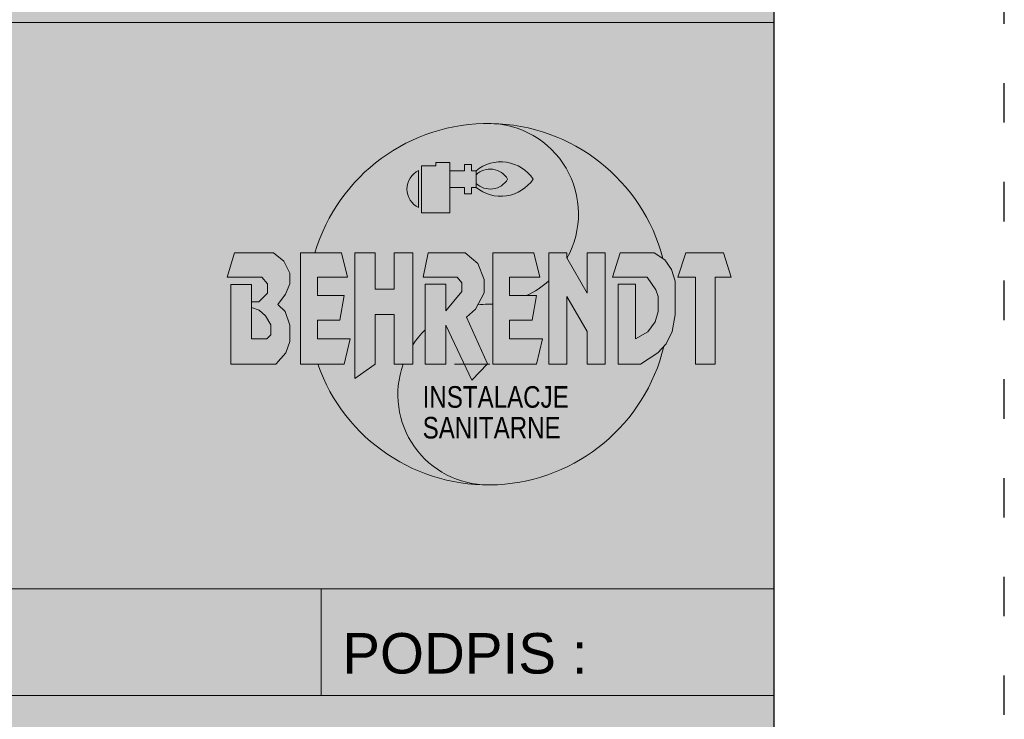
# Model space of a CAD drawing. Header units: metres. Extents: x 7454870 to 7460959, y 5886692 to 5887063.
# Tile 44 of 55: x 7458062.27 to 7458065.26, y 5886832.51 to 5886834.64. Entities that reach past the tile are written whole.
import ezdxf

# ---------------------------------------------------------------- set-up
doc = ezdxf.new("R2010")
doc.units = ezdxf.units.M
doc.header["$MEASUREMENT"] = 0
doc.linetypes.add('ACAD_ISO03W100', pattern=[30, 12, -18])
doc.layers.get('0').update_dxf_attribs({"color": 210, "linetype": 'CONTINUOUS', "lineweight": 100})
doc.layers.add('^ ramka cienka', color=1, linetype='CONTINUOUS')
doc.styles.add('ARIAL', font='arial.ttf')
doc.styles.add('GENERATED_STYLE_3', font='arial.ttf')

# ---------------------------------------------------------------- blocks, each defined once
blk = doc.blocks.new('A3_poziomo_05')
at = {"layer": '^ ramka cienka', "color": 8, "linetype": 'ACAD_ISO03W100'}
blk.add_line((136976.59, 148649.6, 0), (136976.59, 151619.6, 0), dxfattribs=at)
at = {"layer": '^ ramka cienka', "color": 215}
blk.add_line((136906.59, 148714.6, 0), (136906.59, 151554.6, 0), dxfattribs=at)

msp = doc.modelspace()

# ---------------------------------------------------------------- hatches: boundary and pattern name
at = {"lineweight": 5}
h = msp.add_hatch(color=8, dxfattribs=at)
h.dxf.hatch_style = 1
h.set_gradient(color1=(255, 255, 255), tint=1, name='CURVED')
h.paths.add_polyline_path([(7458058.7311, 5886848.901), (7458064.5631, 5886848.901), (7458064.5628, 5886823.8733), (7458058.7308, 5886823.8733)])

# ---------------------------------------------------------------- linework, layer by layer
at = {"color": 18, "linetype": 'Continuous', "lineweight": 13, "true_color": 0x000000}
for p, q in [((7458058.7308, 5886834.6276), (7458064.5628, 5886834.6276)), ((7458063.4904, 5886834.1916), (7458063.4904, 5886834.0495)), ((7458063.5342, 5886834.1916), (7458063.4904, 5886834.1916)), ((7458063.5342, 5886834.2027), (7458063.5342, 5886834.1916)), ((7458063.5769, 5886834.2027), (7458063.5342, 5886834.2027)), ((7458063.5769, 5886834.2027), (7458063.5769, 5886834.0495)), ((7458063.6214, 5886834.1961), (7458063.6428, 5886834.1961)), ((7458063.6214, 5886834.1961), (7458063.6214, 5886834.1772)), ((7458063.6428, 5886834.1961), (7458063.6428, 5886834.1772)), ((7458063.4821, 5886834.1778), (7458063.4821, 5886834.0652)), ((7458063.5769, 5886834.1772), (7458063.6214, 5886834.1772)), ((7458063.6428, 5886834.1772), (7458063.6566, 5886834.1772)), ((7458063.6566, 5886834.1263), (7458063.6566, 5886834.1772)), ((7458063.5769, 5886834.1263), (7458063.6214, 5886834.1263)), ((7458063.6214, 5886834.1263), (7458063.6214, 5886834.1074)), ((7458063.6214, 5886834.1074), (7458063.6428, 5886834.1074)), ((7458063.6428, 5886834.1263), (7458063.6566, 5886834.1263)), ((7458063.6428, 5886834.1263), (7458063.6428, 5886834.1074)), ((7458063.5769, 5886834.0495), (7458063.4904, 5886834.0495)), ((7458062.8996, 5886833.8534), (7458062.9224, 5886833.9278)), ((7458062.9224, 5886833.9278), (7458063.0408, 5886833.9278)), ((7458063.0724, 5886833.9022), (7458063.0408, 5886833.9278)), ((7458063.1232, 5886833.9278), (7458063.1232, 5886833.5889)), ((7458063.1232, 5886833.9278), (7458063.248, 5886833.9278)), ((7458063.248, 5886833.9278), (7458063.2661, 5886833.8534)), ((7458063.2878, 5886833.9278), (7458063.3503, 5886833.9278)), ((7458063.2878, 5886833.9278), (7458063.2878, 5886833.5453)), ((7458063.3503, 5886833.9278), (7458063.3503, 5886833.8177)), ((7458063.4073, 5886833.9278), (7458063.4641, 5886833.9278)), ((7458063.4073, 5886833.9278), (7458063.4073, 5886833.8177)), ((7458063.4641, 5886833.9278), (7458063.4641, 5886833.5889)), ((7458063.4954, 5886833.8534), (7458063.5115, 5886833.9278)), ((7458063.5115, 5886833.9278), (7458063.624, 5886833.9278)), ((7458063.6624, 5886833.8957), (7458063.624, 5886833.9278)), ((7458063.7074, 5886833.9278), (7458063.7074, 5886833.5889)), ((7458063.7074, 5886833.9278), (7458063.8322, 5886833.9278)), ((7458063.8322, 5886833.9278), (7458063.8503, 5886833.8534)), ((7458063.8777, 5886833.5889), (7458063.8777, 5886833.9278)), ((7458063.8777, 5886833.9278), (7458063.9328, 5886833.9278)), ((7458063.9328, 5886833.9124), (7458063.9328, 5886833.9278)), ((7458063.9941, 5886833.9278), (7458063.9941, 5886833.8053)), ((7458063.9941, 5886833.9278), (7458064.0492, 5886833.9278)), ((7458064.0492, 5886833.9278), (7458064.0492, 5886833.5889)), ((7458064.0718, 5886833.8534), (7458064.0943, 5886833.9278)), ((7458064.0943, 5886833.9278), (7458064.1981, 5886833.9278)), ((7458064.1981, 5886833.9278), (7458064.2305, 5886833.9068)), ((7458064.2704, 5886833.8534), (7458064.294, 5886833.9278)), ((7458064.294, 5886833.9278), (7458064.4085, 5886833.9278)), ((7458064.4322, 5886833.8534), (7458064.4085, 5886833.9278)), ((7458063.0905, 5886833.8663), (7458063.0724, 5886833.9022)), ((7458063.6809, 5886833.8466), (7458063.6624, 5886833.8957)), ((7458063.9328, 5886833.9124), (7458063.9941, 5886833.8053)), ((7458064.2305, 5886833.9068), (7458064.2512, 5886833.877)), ((7458063.0905, 5886833.8333), (7458063.0905, 5886833.8663)), ((7458064.2512, 5886833.877), (7458064.2625, 5886833.8416)), ((7458062.8996, 5886833.8534), (7458063.0055, 5886833.8534)), ((7458063.0055, 5886833.8534), (7458063.0221, 5886833.8338)), ((7458063.0221, 5886833.8338), (7458063.0221, 5886833.8055)), ((7458063.0777, 5886833.8017), (7458063.0905, 5886833.8333)), ((7458063.1745, 5886833.7976), (7458063.1745, 5886833.8534)), ((7458063.1745, 5886833.8534), (7458063.2661, 5886833.8534)), ((7458063.4954, 5886833.8534), (7458063.599, 5886833.8534)), ((7458063.5021, 5886833.8324), (7458063.5648, 5886833.8324)), ((7458063.5021, 5886833.5889), (7458063.5021, 5886833.8324)), ((7458063.5648, 5886833.751), (7458063.5648, 5886833.8324)), ((7458063.599, 5886833.8534), (7458063.6136, 5886833.8366)), ((7458063.6136, 5886833.8366), (7458063.6136, 5886833.8098)), ((7458063.6809, 5886833.8466), (7458063.6809, 5886833.8062)), ((7458063.7587, 5886833.7976), (7458063.7587, 5886833.8534)), ((7458063.7587, 5886833.8534), (7458063.8503, 5886833.8534)), ((7458064.0718, 5886833.8534), (7458064.1773, 5886833.8534)), ((7458064.0891, 5886833.8324), (7458064.1417, 5886833.8324)), ((7458064.0891, 5886833.8324), (7458064.0891, 5886833.5889)), ((7458064.1417, 5886833.6663), (7458064.1417, 5886833.8324)), ((7458064.1773, 5886833.8534), (7458064.2031, 5886833.8151)), ((7458064.2625, 5886833.8416), (7458064.2625, 5886833.739)), ((7458064.2704, 5886833.8534), (7458064.3238, 5886833.8534)), ((7458064.3238, 5886833.5889), (7458064.3238, 5886833.8534)), ((7458064.3833, 5886833.5889), (7458064.3833, 5886833.8534)), ((7458064.3833, 5886833.8534), (7458064.4322, 5886833.8534)), ((7458062.9106, 5886833.8313), (7458062.9734, 5886833.8313)), ((7458062.9106, 5886833.5889), (7458062.9106, 5886833.8313)), ((7458062.9734, 5886833.6663), (7458062.9734, 5886833.8313)), ((7458063.0221, 5886833.8055), (7458062.9965, 5886833.779)), ((7458063.3503, 5886833.8177), (7458063.4073, 5886833.8177)), ((7458063.6136, 5886833.8098), (7458063.5648, 5886833.751)), ((7458063.6809, 5886833.8062), (7458063.655, 5886833.7561)), ((7458064.2031, 5886833.8151), (7458064.2101, 5886833.7949)), ((7458062.9965, 5886833.779), (7458062.9734, 5886833.779)), ((7458063.0539, 5886833.7704), (7458063.0777, 5886833.8017)), ((7458063.1745, 5886833.7976), (7458063.2561, 5886833.7976)), ((7458063.2428, 5886833.7235), (7458063.2561, 5886833.7976)), ((7458063.7587, 5886833.7976), (7458063.8403, 5886833.7976)), ((7458063.827, 5886833.7235), (7458063.8403, 5886833.7976)), ((7458063.9328, 5886833.7954), (7458063.9941, 5886833.6883)), ((7458063.9328, 5886833.5889), (7458063.9328, 5886833.7954)), ((7458064.2101, 5886833.7949), (7458064.2101, 5886833.749)), ((7458062.9968, 5886833.753), (7458062.9734, 5886833.7618)), ((7458063.0167, 5886833.7362), (7458062.9968, 5886833.753)), ((7458063.0764, 5886833.749), (7458063.0539, 5886833.7704)), ((7458063.0905, 5886833.7074), (7458063.0764, 5886833.749)), ((7458063.655, 5886833.7561), (7458063.6275, 5886833.7317)), ((7458064.2101, 5886833.749), (7458064.2008, 5886833.7175)), ((7458063.0327, 5886833.7085), (7458063.0167, 5886833.7362)), ((7458063.1745, 5886833.6663), (7458063.1745, 5886833.7235)), ((7458063.1745, 5886833.7235), (7458063.2428, 5886833.7235)), ((7458063.3503, 5886833.7404), (7458063.3503, 5886833.5889)), ((7458063.3503, 5886833.7404), (7458063.4073, 5886833.7404)), ((7458063.4073, 5886833.7404), (7458063.4073, 5886833.5889)), ((7458063.6916, 5886833.5903), (7458063.6275, 5886833.7317)), ((7458063.7587, 5886833.6663), (7458063.7587, 5886833.7235)), ((7458063.7587, 5886833.7235), (7458063.827, 5886833.7235)), ((7458064.2008, 5886833.7175), (7458064.179, 5886833.6872)), ((7458064.2625, 5886833.739), (7458064.2534, 5886833.6883)), ((7458063.0327, 5886833.6789), (7458063.0327, 5886833.7085)), ((7458063.0905, 5886833.658), (7458063.0905, 5886833.7074)), ((7458063.6433, 5886833.5406), (7458063.5648, 5886833.7078)), ((7458063.5648, 5886833.5889), (7458063.5648, 5886833.7078)), ((7458063.9941, 5886833.6883), (7458063.9941, 5886833.5889)), ((7458064.179, 5886833.6872), (7458064.1417, 5886833.6663)), ((7458064.2534, 5886833.6883), (7458064.2344, 5886833.6509)), ((7458062.9734, 5886833.6663), (7458063.0207, 5886833.6663)), ((7458063.0207, 5886833.6663), (7458063.0327, 5886833.6789)), ((7458063.0779, 5886833.6234), (7458063.0905, 5886833.658)), ((7458063.1745, 5886833.6663), (7458063.2741, 5886833.6663)), ((7458063.2558, 5886833.5889), (7458063.2741, 5886833.6663)), ((7458063.7587, 5886833.6663), (7458063.8583, 5886833.6663)), ((7458063.8399, 5886833.5889), (7458063.8583, 5886833.6663)), ((7458063.0476, 5886833.5889), (7458063.0779, 5886833.6234)), ((7458064.2098, 5886833.6239), (7458064.1571, 5886833.5889)), ((7458064.2344, 5886833.6509), (7458064.2098, 5886833.6239)), ((7458062.9106, 5886833.5889), (7458063.0476, 5886833.5889)), ((7458063.1232, 5886833.5889), (7458063.2558, 5886833.5889)), ((7458063.2878, 5886833.5453), (7458063.3503, 5886833.5889)), ((7458063.4073, 5886833.5889), (7458063.4641, 5886833.5889)), ((7458063.5021, 5886833.5889), (7458063.5648, 5886833.5889)), ((7458063.591, 5886833.5889), (7458063.6982, 5886833.5889)), ((7458063.6916, 5886833.5903), (7458063.6433, 5886833.5406)), ((7458063.7074, 5886833.5889), (7458063.8399, 5886833.5889)), ((7458063.8777, 5886833.5889), (7458063.9328, 5886833.5889)), ((7458063.9941, 5886833.5889), (7458064.0492, 5886833.5889)), ((7458064.0891, 5886833.5889), (7458064.1571, 5886833.5889)), ((7458064.3238, 5886833.5889), (7458064.3833, 5886833.5889)), ((7458058.7308, 5886832.9064), (7458064.5628, 5886832.9064)), ((7458063.1858, 5886832.9064), (7458063.1858, 5886832.5824)), ((7458058.7308, 5886832.5824), (7458064.5628, 5886832.5824))]:
    msp.add_line(p, q, dxfattribs=at)
at = {"color": 18, "linetype": 'Continuous', "lineweight": 13, "true_color": 0x000000, "elevation": 0, "flags": 128}
msp.add_lwpolyline([(7458058.7308, 5886848.7764), (7458064.5628, 5886848.7764), (7458064.5628, 5886823.8733), (7458058.7308, 5886823.8733)], close=True, dxfattribs=at)
at = {"color": 18, "linetype": 'Continuous', "lineweight": 13, "true_color": 0x000000}
for centre, radius, start, end in [((7458063.6935, 5886833.7715), 0.5493, 14.6371, 163.4757), ((7458063.6935, 5886834.0462), 0.2746, 330.7366, 90), ((7458063.7318, 5886834.0849), 0.1191, 34.1689, 129.1598), ((7458063.509, 5886834.1215), 0.0624, 115.5936, 244.4064), ((7458063.6994, 5886834.12), 0.0621, 30.8308, 133.5691), ((7458063.6994, 5886834.1836), 0.0621, 226.4309, 329.1692), ((7458063.7318, 5886834.2187), 0.1191, 230.8402, 325.8311), ((7458063.6935, 5886834.0462), 0.2746, 295.1752, 312.1215), ((7458063.6935, 5886833.4969), 0.2746, 90, 96.5876), ((7458063.6935, 5886834.0462), 0.2746, 270, 272.8945), ((7458063.6935, 5886833.4969), 0.2746, 134.1931, 146.6539), ((7458063.6935, 5886833.7715), 0.5493, 199.4239, 346.5123), ((7458063.6935, 5886833.4969), 0.2746, 160.4341, 270)]:
    msp.add_arc(centre, radius, start, end, dxfattribs=at)

# ---------------------------------------------------------------- block references
at = {"layer": '^ ramka cienka', "xscale": 0.01, "yscale": 0.01, "zscale": 0.01}
msp.add_blockref('A3_poziomo_05', (7456695.4969, 5885336.7273, 0), dxfattribs=at)

# ---------------------------------------------------------------- texts
at = {"color": 18, "linetype": 'Continuous', "lineweight": 13, "true_color": 0x000000, "style": 'ARIAL', "width": 0.8}
for s, p in [('INSTALACJE', (7458063.4943, 5886833.4569)), ('SANITARNE', (7458063.4943, 5886833.3634))]:
    msp.add_text(s, height=0.06561, dxfattribs=at).set_placement(p)
at = {"color": 18, "linetype": 'Continuous', "lineweight": 13, "true_color": 0x000000, "insert": (7458063.2498, 5886832.7096), "char_height": 0.12312, "attachment_point": 4, "style": 'GENERATED_STYLE_3'}
msp.add_mtext('\\A1;{\\pql;\\fArial|b0|i0|c238|p38;PODPIS :}', dxfattribs=at)

doc.saveas('drawing.dxf')
